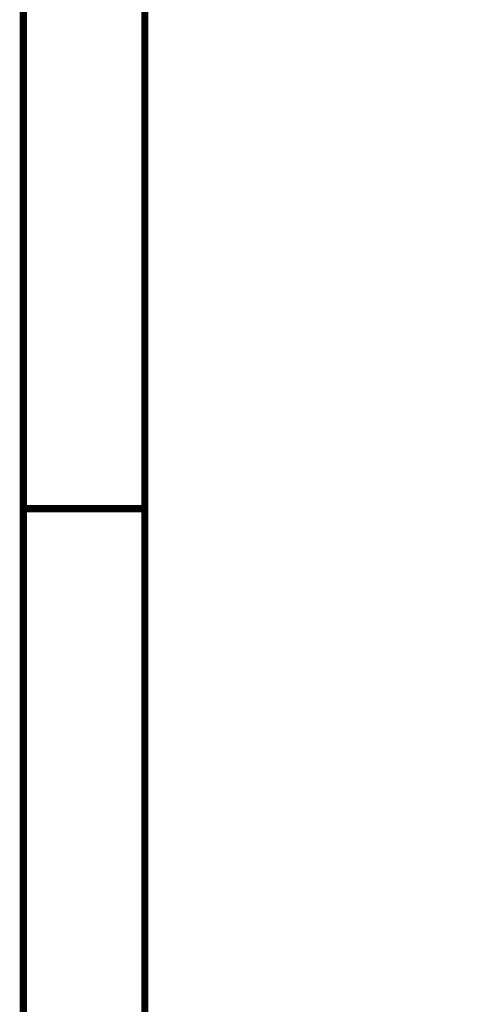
# Model space of a CAD drawing. Header units: inches. Extents: x 0 to 17, y 0 to 11.
# Tile 24 of 256: x 0 to 0.7, y 4.7 to 6.3. Entities that reach past the tile are written whole.
import ezdxf

# ---------------------------------------------------------------- set-up
doc = ezdxf.new("R2010")
doc.units = ezdxf.units.IN
doc.header["$MEASUREMENT"] = 0
doc.layers.add('Sheet', color=255, linetype='Continuous')

msp = doc.modelspace()

# ---------------------------------------------------------------- linework, layer by layer
at = {"layer": 'Sheet'}
for points in [[(0.0008, 11, 0.0118, 0.0118, 0), (17, 11, 0.0118, 0.0118, 0), (17, 0, 0.0118, 0.0118, 0), (0.0008, 0, 0.0118, 0.0118, 0), (0.0008, 11, 0.0118, 0.0118, 0)], [(0.0008, 11, 0.0039, 0.0039, 0), (0.0008, 0, 0.0039, 0.0039, 0), (17, 0, 0.0039, 0.0039, 0), (17, 11, 0.0039, 0.0039, 0), (0.0008, 11, 0.0039, 0.0039, 0), (0.0008, 11, 0.0039, 0.0039, 0)], [(0.2006, 10.7994, 0.0118, 0.0118, 0), (16.8002, 10.7994, 0.0118, 0.0118, 0), (16.8002, 0.1998, 0.0118, 0.0118, 0), (0.2006, 0.1998, 0.0118, 0.0118, 0), (0.2006, 10.7994, 0.0118, 0.0118, 0)], [(0.2006, 10.7994, 0.0039, 0.0039, 0), (0.2006, 0.1998, 0.0039, 0.0039, 0), (16.8002, 0.1998, 0.0039, 0.0039, 0), (16.8002, 10.7994, 0.0039, 0.0039, 0), (0.2006, 10.7994, 0.0039, 0.0039, 0), (0.2006, 10.7994, 0.0039, 0.0039, 0)]]:
    msp.add_lwpolyline(points, format="xyseb", close=True, dxfattribs=at)
msp.add_lwpolyline([(0.0008, 5.5, 0.0118, 0.0118, 0), (0.2006, 5.5, 0.0118, 0.0118, 0)], format="xyseb", dxfattribs=at)

doc.saveas('drawing.dxf')
